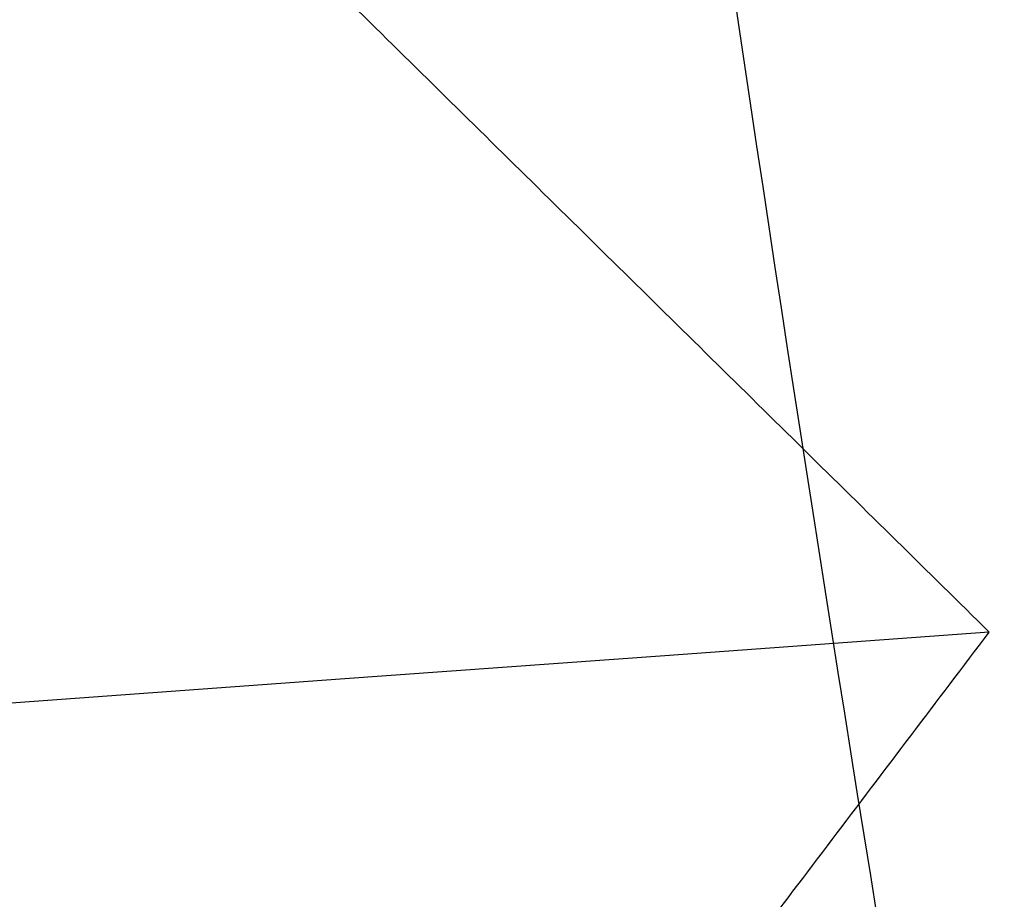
# Model space of a CAD drawing. Header units: millimetres. Extents: x -243.9 to -229.5, y -3.7 to 10.8.
# Tile 223 of 256: x -239.6126 to -239.5673, y 3.2773 to 3.3178. Entities that reach past the tile are written whole.
import ezdxf

# ---------------------------------------------------------------- set-up
doc = ezdxf.new("R2010")
doc.units = ezdxf.units.MM
doc.header["$MEASUREMENT"] = 0
doc.layers.add('Default', color=7, linetype='Continuous', true_color=0x000000)

msp = doc.modelspace()

# ---------------------------------------------------------------- linework, layer by layer
at = {"layer": 'Default'}
msp.add_rational_spline([(-233.669821, 3.75, 127.833877), (-233.6696, 4.138819, 127.833877), (-233.82447, 4.916512, 127.833877), (-234.493949, 5.918591, 127.833877), (-235.330241, 6.468002, 127.833877), (-236.080668, 6.685166, 127.833877), (-236.842743, 6.757931, 127.833877), (-237.807025, 6.566138, 127.833877), (-238.637634, 6.011062, 127.833877), (-239.140695, 5.392198, 127.833877), (-239.414799, 4.865102, 127.833877), (-239.575804, 4.309902, 127.833877), (-239.648397, 3.547765, 127.833877), (-239.456717, 2.583525, 127.833877), (-238.901569, 1.752889, 127.833877), (-238.282743, 1.249842, 127.833877), (-237.755627, 0.97573, 127.833877), (-237.200437, 0.814729, 127.833877), (-236.438295, 0.742134, 127.833877), (-235.474058, 0.933815, 127.833877), (-234.64342, 1.488963, 127.833877), (-234.140374, 2.107788, 127.833877), (-233.866268, 2.634895, 127.833877), (-233.705167, 3.190139, 127.833877), (-233.669777, 3.563335, 127.833877), (-233.669821, 3.75, 127.833877)], [0.853553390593, 0.853553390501, 0.853553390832, 0.853553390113, 0.853553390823, 0.853553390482, 0.853553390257, 0.853553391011, 0.853553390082, 0.853553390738, 0.853553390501, 0.853553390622, 0.853553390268, 0.853553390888, 0.853553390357, 0.853553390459, 0.853553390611, 0.853553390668, 0.853553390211, 0.853553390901, 0.853553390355, 0.85355339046, 0.8535533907, 0.853553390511, 0.853553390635, 0.853553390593], degree=3, knots=[0, 0, 0, 0, 1.138799, 2.277597, 3.462038, 4.008616, 4.555194, 5.693993, 6.832791, 7.425012, 8.017233, 8.563811, 9.110389, 10.249187, 11.387986, 11.980206, 12.572427, 13.119005, 13.665583, 14.804381, 15.94318, 16.535401, 17.127621, 17.674199, 18.220777, 18.220777, 18.220777, 18.220777], dxfattribs=at)
msp.add_open_spline([(-233.690532, 3.75, 128.804588), (-233.690313, 4.136108, 128.804588), (-233.844103, 4.90838, 128.804588), (-234.508915, 5.903472, 128.804588), (-235.339376, 6.449053, 128.804588), (-236.084572, 6.664703, 128.804588), (-236.841333, 6.736961, 128.804588), (-237.798893, 6.546505, 128.804588), (-238.623711, 5.995299, 128.804588), (-239.123265, 5.380749, 128.804588), (-239.395458, 4.857328, 128.804588), (-239.555341, 4.305999, 128.804588), (-239.627427, 3.549175, 128.804588), (-239.437084, 2.591657, 128.804588), (-238.885806, 1.766812, 128.804588), (-238.271295, 1.267272, 128.804588), (-237.747853, 0.995071, 128.804588), (-237.196534, 0.835193, 128.804588), (-236.439705, 0.763104, 128.804588), (-235.48219, 0.953449, 128.804588), (-234.657343, 1.504726, 128.804588), (-234.157804, 2.119237, 128.804588), (-233.885609, 2.642669, 128.804588), (-233.725632, 3.194043, 128.804588), (-233.690488, 3.564637, 128.804588), (-233.690532, 3.75, 128.804588)], degree=3, knots=[0, 0, 0, 0, 1.158433, 2.316866, 3.521729, 4.07773, 4.633732, 5.792165, 6.950598, 7.55303, 8.155461, 8.711463, 9.267464, 10.425897, 11.58433, 12.186762, 12.789193, 13.345195, 13.901196, 15.059629, 16.218062, 16.820494, 17.422925, 17.978927, 18.534928, 18.534928, 18.534928, 18.534928], dxfattribs=at)
for points, degree in [([(-239.568018, 3.2896, 127.848938), (-239.636146, 3.356705, 127.848938), (-239.704273, 3.423809, 127.848938)], 2), ([(-239.568018, 3.2896, 127.848938), (-240.840392, 3.197194, 123.515604), (-242.112765, 3.104787, 119.182271), (-243.385138, 3.01238, 114.848938)], 3), ([(-239.683452, 3.137113, 127.848938), (-239.625735, 3.213357, 127.848938), (-239.568018, 3.2896, 127.848938)], 2)]:
    msp.add_open_spline(points, degree=degree, dxfattribs=at)

doc.saveas('drawing.dxf')
